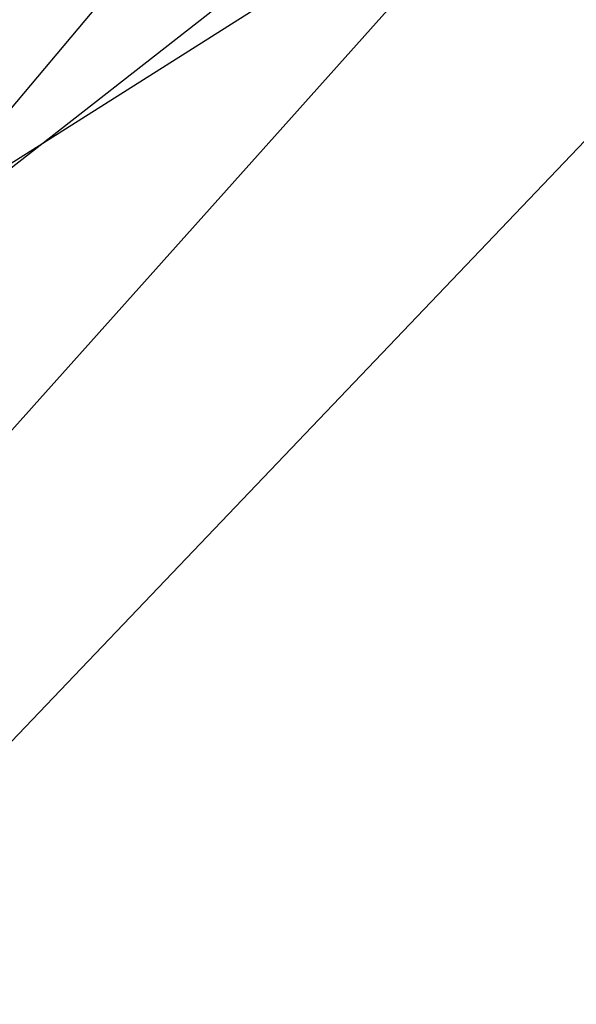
# Model space of a CAD drawing. Extents: x 0 to 901, y 0 to 72.
# Tile 161 of 256: x 448.8516 to 448.8572, y 61.27742 to 61.28732. Entities that reach past the tile are written whole.
import ezdxf

# ---------------------------------------------------------------- set-up
doc = ezdxf.new("R2010")
doc.units = 0
doc.header["$LTSCALE"] = 25.4
doc.layers.get('0').update_dxf_attribs({"color": 13, "linetype": 'CONTINUOUS'})

# ---------------------------------------------------------------- blocks, each defined once
blk = doc.blocks.new('PIN-LED-M-8128_STL')
at = {"color": 0}
for p, q in [((11.0924988, 453.3145752, 0.9846017), (10.8861389, 453.640625, 0.7612857)), ((11.0924988, 453.3145752, 0.9846017), (10.8861389, 453.640625, 0.7612857)), ((11.0984335, 453.3170471, 4.4849648), (10.8543272, 453.629364, 4.2589669)), ((11.0984335, 453.3170471, 4.4849648), (10.8543272, 453.629364, 4.2589669)), ((11.1116829, 453.3226624, 59.1914864), (10.9610519, 453.4663696, 59.0769615)), ((11.1116829, 453.3226624, 59.1914864), (10.9610519, 453.4663696, 59.0769615)), ((11.1116829, 453.3226624, 60.5914841), (10.9539165, 453.4637146, 60.4764786)), ((11.1116829, 453.3226624, 60.5914841), (10.9539165, 453.4637146, 60.4764786)), ((11.1116829, 453.3226624, 61.9914856), (10.9467649, 453.4610901, 61.8759956)), ((11.1116829, 453.3226624, 61.9914856), (10.9467649, 453.4610901, 61.8759956))]:
    blk.add_line(p, q, dxfattribs=at)
mesh = blk.add_polyface(dxfattribs=at)
corners = [(11.2091093, 453.3675232, 64.1849518), (11.0779934, 453.7259521, 64.4065018), (11.0412302, 453.7071838, 64.4037018)]
mesh.append_faces([[corners[k] for k in face] for face in [(0, 1, 2)]], dxfattribs={"color": 0})
mesh = blk.add_polyface(dxfattribs=at)
corners = [(11.2307711, 453.3783875, 5.1933126), (11.1945381, 453.3603821, 5.190979), (11.0586834, 453.7159424, 4.9745626)]
mesh.append_faces([[corners[k] for k in face] for face in [(0, 1, 2)]], dxfattribs={"color": 0})
mesh = blk.add_polyface(dxfattribs=at)
corners = [(11.2142029, 453.5845642, 1.1952713), (11.0578623, 453.5058289, 1.1840714), (11.1945295, 453.3603821, 1.0784785)]
mesh.append_faces([[corners[k] for k in face] for face in [(0, 1, 2)]], dxfattribs={"color": 0})
mesh = blk.add_polyface(dxfattribs=at)
corners = [(11.0578623, 453.5058289, 1.1840714), (10.8970442, 453.4438477, 1.1733911), (10.9419813, 453.2592468, 1.0631838)]
mesh.append_faces([[corners[k] for k in face] for face in [(0, 1, 2)]], dxfattribs={"color": 0})
mesh = blk.add_polyface(dxfattribs=at)
corners = [(11.1945295, 453.3603821, 1.0784785), (11.0578623, 453.5058289, 1.1840714), (11.1345587, 453.3326111, 1.0746964)]
mesh.append_faces([[corners[k] for k in face] for face in [(0, 1, 2)]], dxfattribs={"color": 0})

msp = doc.modelspace()

# ---------------------------------------------------------------- block references
at = {"color": 250, "rotation": 270}
msp.add_blockref('PIN-LED-M-8128_STL', (-4.5156512, 72.3450928, -0.2648032), dxfattribs=at)

doc.saveas('drawing.dxf')
